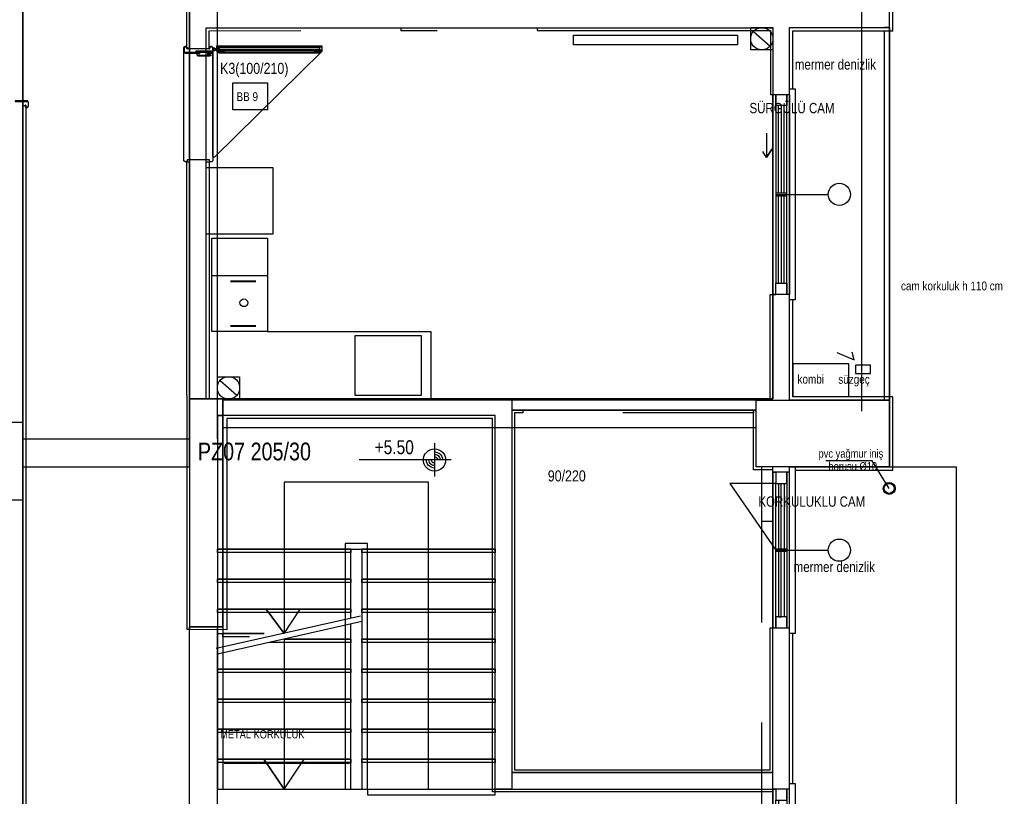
# Model space of a CAD drawing. Header units: centimetres. Extents: x 0 to 14545, y -30 to 2970.
# Tile 9 of 33: x 1655 to 2098, y 1528 to 1877. Entities that reach past the tile are written whole.
import ezdxf

# ---------------------------------------------------------------- set-up
doc = ezdxf.new("R2010")
doc.units = ezdxf.units.CM
doc.layers.add('ASN-MIMARI', color=8, linetype='CONTINUOUS')
doc.styles.get("Standard").update_dxf_attribs({"font": 'arial.ttf', "width": 0.8})

msp = doc.modelspace()

# ---------------------------------------------------------------- linework, layer by layer
at = {"layer": 'ASN-MIMARI'}
for p, q in [((1728.53, 1864.9), (1729.03, 1865.4)), ((1728.53, 1813.92), (1728.53, 1864.9)), ((1729.03, 1865.4), (1729.53, 1865.4)), ((1729.53, 1865.4), (1730.03, 1864.9)), ((1730.03, 1864.9), (1730.03, 1864.41)), ((1730.03, 1864.41), (1740.03, 1864.41)), ((1740.03, 1864.9), (1740.53, 1865.4)), ((1740.03, 1864.41), (1740.03, 1864.9)), ((1740.53, 1865.4), (1741.03, 1865.4)), ((1741.03, 1865.4), (1741.53, 1864.9)), ((1741.53, 1864.9), (1741.53, 1813.92)), ((1741.8, 1864.33), (1741.53, 1864.33)), ((1741.53, 1864.05), (1743.13, 1864.05)), ((1741.8, 1863.77), (1741.53, 1863.77)), ((1741.53, 1815.92), (1741.53, 1862.9)), ((1742.33, 1863.25), (1742.33, 1864.85)), ((1742.84, 1863.74), (1743.18, 1863.74)), ((1742.87, 1864.3), (1743.18, 1864.3)), ((1744.13, 1863.3), (1744.18, 1863.3)), ((1744.53, 1863.95), (1789.41, 1863.95)), ((1789.81, 1863.3), (1789.76, 1863.3)), ((1729.03, 1813.42), (1728.53, 1813.92)), ((1729.53, 1813.42), (1729.03, 1813.42)), ((1730.03, 1813.92), (1729.53, 1813.42)), ((1740.03, 1814.41), (1730.03, 1814.41)), ((1730.03, 1814.41), (1730.03, 1813.92)), ((1740.03, 1813.92), (1740.03, 1814.41)), ((1740.53, 1813.42), (1740.03, 1813.92)), ((1741.03, 1813.42), (1740.53, 1813.42)), ((1741.53, 1813.92), (1741.03, 1813.42)), ((1766.13, 1762.13), (1741.13, 1762.13)), ((1749.53, 1759.91), (1760.91, 1759.91)), ((1749.53, 1759.61), (1760.91, 1759.61)), ((1760.91, 1739.65), (1749.53, 1739.65)), ((1760.91, 1739.35), (1749.53, 1739.35)), ((1841.31, 1686.86), (1841.31, 1671.86)), ((1848.81, 1679.36), (1807.4, 1679.36)), ((2038.27, 1678.99), (2017.33, 1678.99)), ((2045.91, 1666.58), (2038.27, 1678.99))]:
    msp.add_line(p, q, dxfattribs=at)
for points in [[(1731.25, 1603.06), (1731.09, 2193.81), (1656.09, 2193.81), (1656.09, 836.31), (1731.09, 836.31)], [(1993.59, 1531.31), (1993.59, 1456.31), (1731.09, 1456.31), (1731.09, 836.31), (1656.09, 836.31), (1656.09, 2193.81), (1731.09, 2193.81), (1731.09, 1604.31), (1743.59, 1604.31), (1743.59, 1531.31), (1993.59, 1531.31)], [(1731.09, 1864.41), (1729.84, 1864.41), (1729.83, 2137.43)], [(2046.09, 1873.81), (2046.09, 2040.06)], [(1656.09, 1696.31), (1656.09, 2007.56)], [(1731.09, 1676.31), (1731.09, 2007.56)], [(1743.59, 1688.8), (1743.59, 2007.56)], [(2046.09, 1701.31), (2046.09, 1997.56)], [(2033.59, 1701.31), (2033.59, 1970.06)], [(2002.59, 1846.31), (2002.59, 1872.31), (2046.09, 1872.31), (2047.59, 1872.31), (2047.59, 1891.31)], [(1731.09, 1706.81), (1738.59, 1706.81), (1738.59, 1872.41), (1738.59, 1873.66), (1993.59, 1873.66), (1993.59, 1843.81)], [(1738.59, 1873.66), (1993.59, 1873.66), (1993.59, 1706.81), (1738.59, 1706.81), (1738.59, 1873.66)], [(1738.59, 1864.41), (1739.84, 1864.41), (1739.84, 1872.41), (1781.21, 1872.56)], [(1826.21, 1873.81), (1826.21, 1872.56), (1842.54, 1872.52)], [(1887.55, 1873.74), (1887.54, 1872.49), (1992.54, 1872.49), (1992.54, 1843.81), (1993.59, 1843.81)], [(1903.79, 1866.01), (1903.79, 1870.38), (1977.69, 1870.38), (1977.69, 1866.01), (1903.79, 1866.01)], [(1993.59, 1873.81), (1993.59, 1863.81), (1983.59, 1863.81), (1983.59, 1873.81), (1993.59, 1873.81)], [(1984.83, 1872.11), (1992.34, 1865.51)], [(2046.09, 1706.31), (2001.09, 1706.31), (2001.09, 1848.81), (2001.09, 1873.81), (2046.09, 1873.81)], [(2001.09, 1873.81), (2046.09, 1873.81), (2046.09, 1706.31), (2001.09, 1706.31), (2001.09, 1873.81)], [(2046.09, 1873.81), (2043.59, 1873.81)], [(2043.59, 1872.31), (2043.59, 1706.31)], [(2046.09, 1697.81), (2046.09, 1872.31)], [(1790.66, 1865.35), (1790.66, 1863.4), (1789.81, 1863.4), (1789.81, 1863.3), (1790.76, 1863.3), (1790.76, 1865.45), (1743.18, 1865.45), (1743.18, 1863.3), (1744.13, 1863.3), (1744.13, 1863.4), (1743.28, 1863.4), (1743.28, 1865.35), (1790.66, 1865.35)], [(2046.09, 1868.81), (2046.09, 1700.31)], [(1729.53, 1865.2), (1729.03, 1865.2), (1729.53, 1865.2), (1729.83, 1864.9), (1729.83, 1864.21), (1730.03, 1864.21), (1730.03, 1864.9), (1729.53, 1865.4), (1729.03, 1865.4), (1728.53, 1864.9), (1728.53, 1862.9), (1729.03, 1862.4), (1734.56, 1862.4), (1734.56, 1862.6), (1729.03, 1862.6), (1728.73, 1862.9), (1728.73, 1864.9), (1729.03, 1865.2)], [(1741, 1863.41), (1741, 1862.66), (1734.02, 1862.66), (1734.02, 1863.41), (1741, 1863.41)], [(1739.37, 1862.4), (1741.03, 1862.4), (1741.53, 1862.9), (1741.53, 1864.9), (1741.03, 1865.4), (1740.53, 1865.4), (1740.03, 1864.9), (1740.03, 1864.21), (1740.23, 1864.21), (1740.23, 1864.9), (1740.53, 1865.2), (1741.03, 1865.2), (1741.33, 1864.9), (1741.33, 1862.9), (1741.03, 1862.6), (1739.17, 1862.6), (1739.17, 1861.4), (1740.31, 1861.4), (1740.31, 1861.35), (1734.78, 1861.35), (1734.48, 1861.65), (1734.48, 1861.9), (1734.78, 1862.2), (1735.62, 1862.2), (1735.62, 1862.4), (1734.78, 1862.4), (1734.28, 1861.9), (1734.28, 1861.65), (1734.78, 1861.15), (1740.31, 1861.15), (1740.31, 1861.6), (1739.37, 1861.6), (1739.37, 1862.4)], [(1740.37, 1861.65), (1740.58, 1861.39), (1740.63, 1861.18), (1740.63, 1861.65), (1740.63, 1862.35), (1739.44, 1862.35), (1739.44, 1861.65), (1740.37, 1861.65)], [(1740.33, 1861.75), (1740.26, 1862.25), (1740.53, 1862.25), (1740.53, 1861.69), (1740.39, 1861.75), (1740.37, 1861.75), (1740.33, 1861.75)], [(1790.76, 1863.3), (1742.33, 1815.62), (1741.53, 1815.62)], [(1743.28, 1863.65), (1744.23, 1863.65), (1744.23, 1865.25), (1743.28, 1865.25)], [(1790.51, 1863.55), (1789.66, 1863.55), (1789.66, 1862.55), (1744.28, 1862.55), (1744.28, 1863.55), (1743.43, 1863.55), (1743.43, 1863.45), (1744.18, 1863.45), (1744.18, 1862.45), (1789.76, 1862.45), (1789.76, 1863.45), (1790.51, 1863.45), (1790.51, 1863.55)], [(1744.53, 1865.1), (1746.83, 1865.1), (1746.83, 1865.3), (1744.33, 1865.3), (1744.33, 1862.6), (1746.83, 1862.6), (1746.83, 1862.8), (1744.53, 1862.8), (1744.53, 1865.1)], [(1787.06, 1865.3), (1787.06, 1865.05), (1789.36, 1865.05), (1789.36, 1864.7), (1744.58, 1864.7), (1744.58, 1865.05), (1746.88, 1865.05), (1746.88, 1865.3), (1787.06, 1865.3)], [(1787.06, 1862.85), (1789.36, 1862.85), (1789.36, 1863.2), (1744.58, 1863.2), (1744.58, 1862.85), (1746.88, 1862.85), (1746.88, 1862.6), (1787.06, 1862.6), (1787.06, 1862.85)], [(1789.61, 1865.3), (1787.11, 1865.3), (1787.11, 1865.1), (1789.41, 1865.1), (1789.41, 1862.8), (1787.11, 1862.8), (1787.11, 1862.6), (1789.61, 1862.6), (1789.61, 1865.3)], [(1790.66, 1863.65), (1789.71, 1863.65), (1789.71, 1865.25), (1790.66, 1865.25)], [(1750.58, 1848.95), (1766.16, 1848.95), (1766.16, 1836.82), (1750.58, 1836.82), (1750.58, 1848.95)], [(1993.59, 1753.81), (1993.59, 1843.81), (2001.09, 1843.81), (2001.09, 1753.81), (1993.59, 1753.81), (1994.84, 1753.81), (1994.84, 1758.81), (1999.84, 1758.81), (1999.84, 1753.81), (1999.84, 1843.81), (1999.84, 1838.81), (1994.84, 1838.81), (1994.84, 1843.81), (1994.84, 1758.81), (1996.09, 1758.81), (1996.09, 1798.18)], [(2001.09, 1843.81), (2001.09, 1846.31), (2003.59, 1846.31), (2003.59, 1773.81), (2003.59, 1751.31), (2001.09, 1751.31)], [(1657.65, 1838.02), (1658.15, 1838.02), (1657.65, 1838.02), (1657.35, 1838.32), (1657.35, 1839.01), (1657.15, 1839.01), (1657.15, 1838.32), (1657.65, 1837.82), (1658.15, 1837.82), (1658.65, 1838.32), (1658.65, 1840.32), (1658.15, 1840.82), (1652.62, 1840.82), (1652.62, 1840.62), (1658.15, 1840.62), (1658.45, 1840.32), (1658.45, 1838.32), (1658.15, 1838.02)], [(1656.09, 1838.81), (1657.34, 1838.81), (1657.33, 1524.48)], [(1996.09, 1799.43), (1996.09, 1838.81)], [(1997.34, 1838.81), (1997.34, 1799.43)], [(1998.59, 1799.43), (1998.59, 1838.81)], [(1990.74, 1826.33), (1990.74, 1815.44), (1993.3, 1819.26), (1990.74, 1815.44), (1989, 1818.1)], [(1990.74, 1826.33), (1990.74, 1815.44)], [(1729.53, 1813.42), (1731.09, 1813.42)], [(1731.25, 1603.06), (1730, 1603.06), (1729.84, 1813.73)], [(1738.59, 1813.42), (1739.84, 1813.42), (1739.84, 1706.81)], [(1738.59, 1810.96), (1768.59, 1810.96), (1768.59, 1780.96), (1738.59, 1780.96)], [(1994.84, 1798.18), (1999.84, 1798.18), (1999.84, 1799.43), (1994.84, 1799.43), (1994.84, 1798.18)], [(1994.84, 1798.81), (2018.46, 1798.81)], [(1997.34, 1798.18), (1997.34, 1758.81), (1998.59, 1758.81), (1998.59, 1798.18)], [(1738.59, 1706.81), (1738.59, 1793.06)], [(1741.13, 1737.13), (1741.13, 1779.13), (1766.13, 1779.13), (1766.13, 1737.13), (1741.13, 1737.13)], [(1992.34, 1706.81), (1992.34, 1753.81), (1993.59, 1753.81)], [(1993.59, 1706.81), (1993.59, 1753.81)], [(2003.59, 1674.81), (2003.59, 1674.81), (2046.09, 1674.81), (2047.59, 1674.81), (2047.59, 1697.81), (2047.59, 1707.81), (2002.59, 1707.81), (2002.59, 1751.31)], [(1766.13, 1737.13), (1839.67, 1737.13), (1839.67, 1706.81)], [(1805.4, 1708.54), (1835.4, 1708.54), (1835.4, 1735.18), (1805.4, 1735.18), (1805.4, 1708.54)], [(2022.33, 1727.69), (2030.18, 1724.37), (2029.18, 1727.81)], [(2002.65, 1722.81), (2027.65, 1722.81), (2027.65, 1707.81), (2002.65, 1707.81), (2002.65, 1722.81)], [(2030.75, 1718.32), (2037.45, 1718.32), (2037.45, 1722.02), (2030.75, 1722.02), (2030.75, 1718.32)], [(1753.59, 1716.81), (1753.59, 1706.81), (1743.59, 1706.81), (1743.59, 1716.81), (1753.59, 1716.81)], [(1744.83, 1715.11), (1752.34, 1708.51)], [(1731.09, 1604.31), (1746.09, 1604.31), (1746.09, 1706.81), (1731.09, 1706.81), (1731.09, 1604.31)], [(1731.22, 1706.81), (1746.09, 1706.81), (1746.09, 1604.31), (1731.22, 1604.31), (1731.22, 1706.81)], [(1743.59, 1699.31), (1746.09, 1699.31), (1746.09, 1706.81), (1868.59, 1706.81), (1876.09, 1706.81), (1876.09, 1531.31), (1868.59, 1531.31)], [(1986.09, 1706.31), (1746.09, 1706.31)], [(1876.09, 1706.81), (1993.59, 1706.81)], [(1986.09, 1706.31), (2046.09, 1706.31), (2046.09, 1676.31), (1986.09, 1676.31), (1986.09, 1706.31)], [(2046.09, 1676.31), (1986.09, 1676.31), (1986.09, 1706.31), (2046.09, 1706.31), (2046.09, 1676.31)], [(1876.09, 1701.81), (1986.09, 1701.81)], [(1876.09, 1701.81), (1876.09, 1538.81), (1993.59, 1538.81), (1993.59, 1558.8), (1993.59, 1558.8), (1993.59, 1598.8), (1993.59, 1598.8), (1993.59, 1676.31), (1986.09, 1676.31), (1986.09, 1696.31), (1986.09, 1696.31), (1986.09, 1701.81), (1876.09, 1701.81), (1876.09, 1538.81)], [(1881.08, 1701.81), (1881.07, 1700.56), (1877.32, 1700.56), (1877.32, 1540.06), (1992.32, 1540.06), (1992.32, 1557.56), (1992.32, 1557.56), (1992.32, 1600.06), (1992.32, 1600.06), (1992.32, 1603.8), (1993.59, 1603.8)], [(1984.84, 1701.81), (1984.84, 1700.56), (1926.07, 1700.55)], [(1993.59, 1674.92), (1984.84, 1674.92), (1984.84, 1696.31), (1984.84, 1697.56), (1984.84, 1697.56), (1984.84, 1701.81)], [(1993.59, 1531.31), (1993.59, 1530.06), (1868.59, 1530.06), (1867.34, 1530.06), (1867.34, 1698.06), (1747.84, 1698.06), (1747.84, 1690.06), (1747.84, 1690.06), (1747.84, 1602.91), (1747.84, 1602.91), (1731.09, 1603.06)], [(1743.59, 1639.31), (1868.59, 1639.31), (1868.59, 1699.31), (1743.59, 1699.31), (1743.59, 1639.31)], [(2046.09, 1198.81), (2046.09, 1356.31), (2001.09, 1356.31), (2001.09, 1676.31), (2046.09, 1676.31), (2046.09, 1698.81)], [(1636.09, 1661.31), (1636.09, 1696.31), (1656.09, 1696.31), (1656.09, 1661.31), (1636.09, 1661.31)], [(1986.09, 1693.81), (1746.09, 1693.81)], [(1656.09, 1688.81), (1731.09, 1688.81)], [(1841.31, 1675.72), (1840.5, 1675.81), (1839.73, 1676.08), (1839.04, 1676.51), (1838.46, 1677.09), (1838.03, 1677.78), (1837.76, 1678.55), (1837.67, 1679.36)], [(1841.31, 1676.84), (1840.75, 1676.91), (1840.22, 1677.09), (1839.74, 1677.39), (1839.34, 1677.79), (1839.04, 1678.27), (1838.86, 1678.8), (1838.79, 1679.36)], [(1841.31, 1677.97), (1841, 1678), (1840.71, 1678.1), (1840.44, 1678.27), (1840.22, 1678.49), (1840.06, 1678.76), (1839.95, 1679.05), (1839.92, 1679.36)], [(1841.31, 1683), (1842.12, 1682.91), (1842.89, 1682.64), (1843.58, 1682.21), (1844.16, 1681.63), (1844.59, 1680.94), (1844.86, 1680.17), (1844.95, 1679.36)], [(1841.31, 1681.88), (1841.87, 1681.81), (1842.4, 1681.63), (1842.88, 1681.33), (1843.28, 1680.93), (1843.58, 1680.45), (1843.77, 1679.92), (1843.83, 1679.36)], [(1841.31, 1680.75), (1841.62, 1680.72), (1841.92, 1680.61), (1842.18, 1680.45), (1842.4, 1680.23), (1842.57, 1679.96), (1842.67, 1679.67), (1842.7, 1679.36)], [(1656.09, 1676.31), (1731.09, 1676.31)], [(1988.59, 1606.3), (1988.59, 1676.31)], [(2001.09, 1606.3), (2001.09, 1676.31)], [(2001.09, 1676.31), (2076.09, 1676.31)], [(2076.09, 1676.31), (2076.09, 1356.31), (2001.09, 1356.31), (2001.09, 1676.31)], [(2001.09, 1673.8), (2001.09, 1676.3), (2003.59, 1676.3), (2003.59, 1603.8), (2003.59, 1601.3), (2001.09, 1601.3)], [(2001.09, 1668.8), (2001.09, 1676.3), (2003.59, 1676.3), (2003.59, 1601.3), (2003.59, 1601.3), (2001.09, 1601.3)], [(1993.59, 1673.8), (1993.59, 1603.8), (2001.09, 1603.8), (2001.09, 1673.8), (1993.59, 1673.8), (1994.84, 1673.8), (1994.84, 1668.8), (1999.84, 1668.8), (1999.84, 1673.8), (1999.84, 1603.8), (1999.84, 1608.8), (1994.84, 1608.8), (1994.84, 1603.8), (1994.84, 1668.8), (1996.09, 1668.8), (1996.09, 1639.43)], [(1838.59, 1531.31), (1838.59, 1669.31), (1773.59, 1669.31), (1773.59, 1601.37), (1765.47, 1612.31), (1773.59, 1601.37), (1780.89, 1612.31)], [(1994.84, 1668.8), (1974.26, 1668.8), (1994.84, 1638.8)], [(1997.34, 1639.43), (1997.34, 1668.8), (1998.59, 1668.8), (1998.59, 1639.43)], [(1656.09, 1361.31), (1656.09, 1656.31)], [(1988.59, 1651.81), (1993.59, 1651.81)], [(1993.59, 1651.81), (1993.59, 1603.8)], [(1808.59, 1531.31), (1811.09, 1531.31), (1811.09, 1639.31), (1811.09, 1641.81), (1801.09, 1641.81), (1801.09, 1531.31)], [(1743.59, 1625.81), (1803.59, 1625.81), (1803.59, 1639.31), (1743.59, 1639.31), (1743.59, 1625.81)], [(1803.59, 1639.31), (1803.59, 1637.81), (1743.59, 1637.81), (1743.59, 1639.31)], [(1808.59, 1625.81), (1868.59, 1625.81), (1868.59, 1639.31), (1808.59, 1639.31), (1808.59, 1625.81)], [(1868.59, 1639.31), (1868.59, 1637.81), (1808.59, 1637.81), (1808.59, 1639.31)], [(1994.84, 1639.43), (1999.84, 1639.43), (1999.84, 1638.18), (1994.84, 1638.18), (1994.84, 1639.43)], [(1994.84, 1638.8), (2018.46, 1638.8)], [(1996.09, 1638.18), (1996.09, 1608.8), (1997.34, 1608.8), (1997.34, 1638.18)], [(1998.59, 1638.18), (1998.59, 1608.8)], [(1743.59, 1612.31), (1803.59, 1612.31), (1803.59, 1625.81), (1743.59, 1625.81), (1743.59, 1612.31)], [(1803.59, 1625.81), (1803.59, 1624.31), (1743.59, 1624.31), (1743.59, 1625.81)], [(1808.59, 1612.31), (1868.59, 1612.31), (1868.59, 1625.81), (1808.59, 1625.81), (1808.59, 1612.31)], [(1868.59, 1625.81), (1868.59, 1624.31), (1808.59, 1624.31), (1808.59, 1625.81)], [(1808.04, 1609.12), (1743.04, 1594.5)], [(1803.59, 1608.12), (1803.59, 1612.31), (1743.59, 1612.31), (1743.59, 1585.31)], [(1803.59, 1612.31), (1803.59, 1610.81), (1743.59, 1610.81), (1743.59, 1612.31)], [(1808.59, 1598.81), (1868.59, 1598.81), (1868.59, 1612.31), (1808.59, 1612.31), (1808.59, 1598.81)], [(1868.59, 1612.31), (1868.59, 1610.81), (1808.59, 1610.81), (1808.59, 1612.31)], [(1731.09, 1361.31), (1731.09, 1604.31)], [(1808.59, 1606.68), (1743.59, 1592.06)], [(1743.59, 1361.31), (1743.59, 1604.31)], [(1743.59, 1604.31), (1746.09, 1604.31), (1746.09, 1531.31)], [(1773.59, 1598.81), (1803.59, 1598.81), (1803.59, 1605.56)], [(1743.59, 1601.3), (1764.7, 1601.3)], [(1764.7, 1601.3), (1746.09, 1601.3), (1746.09, 1597.12)], [(1758.03, 1599.8), (1746.09, 1599.8), (1746.09, 1601.3)], [(2002.59, 1533.81), (2002.59, 1601.3)], [(1743.59, 1585.31), (1803.59, 1585.31), (1803.59, 1598.81), (1773.59, 1598.81)], [(1773.59, 1598.81), (1773.59, 1531.31), (1764.47, 1544.81), (1773.59, 1531.31), (1782.66, 1544.81)], [(1803.59, 1598.81), (1803.59, 1597.31), (1766.92, 1597.31)], [(1808.59, 1585.31), (1868.59, 1585.31), (1868.59, 1598.81), (1808.59, 1598.81), (1808.59, 1585.31)], [(1868.59, 1598.81), (1868.59, 1597.31), (1808.59, 1597.31), (1808.59, 1598.81)], [(1746.09, 1594.55), (1746.09, 1587.8)], [(1743.59, 1571.81), (1803.59, 1571.81), (1803.59, 1585.31), (1743.59, 1585.31), (1743.59, 1571.81)], [(1803.59, 1585.31), (1803.59, 1583.81), (1743.59, 1583.81), (1743.59, 1585.31)], [(1808.59, 1571.81), (1868.59, 1571.81), (1868.59, 1585.31), (1808.59, 1585.31), (1808.59, 1571.81)], [(1868.59, 1585.31), (1868.59, 1583.81), (1808.59, 1583.81), (1808.59, 1585.31)], [(1743.59, 1558.31), (1803.59, 1558.31), (1803.59, 1571.81), (1743.59, 1571.81), (1743.59, 1558.31)], [(1803.59, 1571.81), (1803.59, 1570.31), (1743.59, 1570.31), (1743.59, 1571.81)], [(1808.59, 1558.31), (1868.59, 1558.31), (1868.59, 1571.81), (1808.59, 1571.81), (1808.59, 1558.31)], [(1868.59, 1571.81), (1868.59, 1570.31), (1808.59, 1570.31), (1808.59, 1571.81)], [(1988.59, 1356.31), (1988.59, 1561.3)], [(2001.09, 1356.31), (2001.09, 1561.3)], [(1743.59, 1544.81), (1803.59, 1544.81), (1803.59, 1558.31), (1743.59, 1558.31), (1743.59, 1544.81)], [(1803.59, 1558.31), (1803.59, 1556.81), (1743.59, 1556.81), (1743.59, 1558.31)], [(1808.59, 1544.81), (1868.59, 1544.81), (1868.59, 1558.31), (1808.59, 1558.31), (1808.59, 1544.81)], [(1868.59, 1558.31), (1868.59, 1556.81), (1808.59, 1556.81), (1808.59, 1558.31)], [(1993.59, 1456.31), (1993.59, 1558.8)], [(1743.59, 1531.31), (1803.59, 1531.31), (1803.59, 1544.81), (1743.59, 1544.81), (1743.59, 1531.31)], [(1803.59, 1544.81), (1803.59, 1543.31), (1743.59, 1543.31), (1743.59, 1544.81)], [(1803.09, 1542.81), (1746.59, 1542.81)], [(1808.59, 1531.31), (1868.59, 1531.31), (1868.59, 1544.81), (1808.59, 1544.81), (1808.59, 1531.31)], [(1868.59, 1544.81), (1868.59, 1543.31), (1808.59, 1543.31), (1808.59, 1544.81)], [(1876.09, 1531.31), (1993.59, 1531.31), (1993.59, 1538.81), (1876.09, 1538.81)], [(2001.09, 1526.31), (2001.09, 1533.81), (2003.59, 1533.81), (2003.59, 1456.31), (2003.59, 1453.81), (2001.09, 1453.81)], [(1811.09, 1531.31), (1811.09, 1528.81), (1868.59, 1528.81), (1868.59, 1531.31)], [(1993.59, 1531.31), (1993.59, 1456.31), (2001.09, 1456.31), (2001.09, 1531.31), (1993.59, 1531.31), (1994.84, 1531.31), (1994.84, 1526.31), (1999.84, 1526.31), (1999.84, 1531.31), (1999.84, 1456.31), (1999.84, 1461.31), (1994.84, 1461.31), (1994.84, 1456.31), (1994.84, 1526.31), (1996.09, 1526.31), (1996.09, 1494.43)]]:
    msp.add_lwpolyline(points, dxfattribs=at)
for centre, radius in [((1988.59, 1868.81), 5), ((1742.33, 1864.05), 0.6), ((1742.33, 1864.05), 0.4), ((2023.46, 1798.81), 5), ((1755.49, 1750.05), 1.73), ((1748.59, 1711.81), 5), ((1841.31, 1679.36), 5), ((2045.91, 1666.58), 2.7), ((2045.91, 1666.58), 2.25), ((2023.46, 1638.8), 5)]:
    msp.add_circle(centre, radius, dxfattribs=at)

# ---------------------------------------------------------------- texts
at = {"layer": 'ASN-MIMARI', "width": 0.8}
for s, height, p in [('K3(100/210)', 5, (1744.8, 1852.99)), ('mermer denizlik', 4.6345, (2003.43, 1854.97)), ('BB 9', 3.994, (1752.19, 1840.77)), ('SÜRGÜLÜ CAM', 4.6345, (1983.04, 1835.32)), ('cam korkuluk h 110 cm', 3.9936, (2051.22, 1755.63)), ('kombi', 3.994, (2004.64, 1713.71)), ('süzgeç', 3.994, (2023.01, 1713.64)), ('+5.50', 6.25, (1814.32, 1681.97)), ('PZ07 205/30', 7.9541, (1734.8, 1679.2)), ('pvc yağmur iniş', 3.75, (2014.12, 1680.39)), ('90/220', 5, (1892.27, 1669.69)), ('borusu %%c10', 3.75, (2018.55, 1674.62)), ('KORKULUKLU CAM', 4.6345, (1987.06, 1658.33)), ('mermer denizlik', 4.6345, (2002.92, 1628.95)), ('METAL KORKULUK', 3.7243, (1744.84, 1554.12))]:
    msp.add_text(s, height=height, dxfattribs=at).set_placement(p)

doc.saveas('drawing.dxf')
